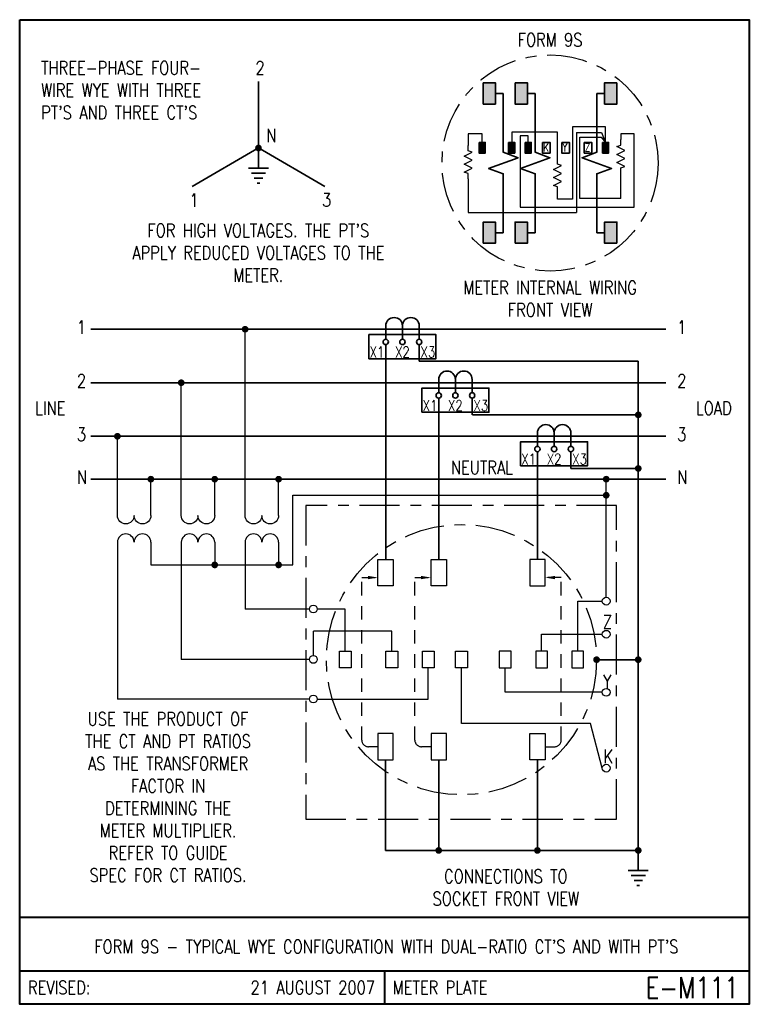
# Model space of a CAD drawing. Header units: inches. Extents: x 0 to 6.81, y 0 to 9.19.
import ezdxf
from ezdxf.enums import TextEntityAlignment as Align

# ---------------------------------------------------------------- set-up
doc = ezdxf.new("R2010")
doc.units = ezdxf.units.IN
doc.header["$LTSCALE"] = 0.5
doc.header["$MEASUREMENT"] = 0
doc.linetypes.add('CENTER2', pattern=[1.125, 0.75, -0.125, 0.125, -0.125])
doc.linetypes.add('HIDDEN', pattern=[0.375, 0.25, -0.125])
for name, color, linetype, lineweight in [('E-DETL-1LINE', 4, 'Continuous', 35), ('E-DETL-TEXT', 3, 'Continuous', 35), ('E-DETL-TTLB', 2, 'Continuous', 40), ('E-DETL-TTLB-TEXT', 5, 'Continuous', 50)]:
    doc.layers.add(name, color=color, linetype=linetype, lineweight=lineweight)
doc.layers.add('E-DETL-FINE', color=8, linetype='Continuous')
doc.styles.add('ROMANS', font='romans.shx', dxfattribs={"height": 0.046875})
doc.styles.get("Standard").update_dxf_attribs({"font": 'romans.shx', "width": 0.8})

# ---------------------------------------------------------------- blocks, each defined once
blk = doc.blocks.new('E-004')
at = {"const_width": 0.03125}
blk.add_lwpolyline([(-0.015625, 0, 1), (0.015625, 0, 1)], format="xyb", close=True, dxfattribs=at)
blk = doc.blocks.new('PE008')
for p, q in [((0.1875, -0.0938), (0.1875, 0.0938)), ((0.1875, 0), (0, 0)), ((0.2344, -0.0667), (0.2344, 0.0667)), ((0.2812, -0.0396), (0.2812, 0.0396)), ((0.3281, -0.0126), (0.3281, 0.0126))]:
    blk.add_line(p, q)
blk = doc.blocks.new('PE001c')
for p, q in [((0, 0.21875), (0, -0.21875)), ((-0.03125, 0.15625), (0.03125, 0.15625)), ((-0.03125, 0), (0.09375, 0)), ((-0.03125, -0.15625), (0.03125, -0.15625))]:
    blk.add_line(p, q)
blk.add_lwpolyline([(-0.03125, 0.15625, 1), (-0.03125, 0, 1), (-0.03125, -0.15625)], format="xyb")

msp = doc.modelspace()

# ---------------------------------------------------------------- hatches: boundary and pattern name
at = {"layer": 'E-DETL-1LINE'}
for points in [[(4.4405, 8.5988), (4.3262, 8.5988), (4.3262, 8.4008), (4.4405, 8.4008)], [(4.7385, 8.5988), (4.6241, 8.5988), (4.6241, 8.4008), (4.7385, 8.4008)], [(5.4595, 8.4008), (5.5738, 8.4008), (5.5738, 8.5988), (5.4595, 8.5988)], [(4.3447, 8.0422), (4.2876, 8.0422), (4.2876, 7.9432), (4.3447, 7.9432)], [(4.6208, 8.0422), (4.5636, 8.0422), (4.5636, 7.9432), (4.6208, 7.9432)], [(4.7741, 8.0422), (4.7169, 8.0422), (4.7169, 7.9432), (4.7741, 7.9432)], [(5.4967, 8.0422), (5.4396, 8.0422), (5.4396, 7.9432), (5.4967, 7.9432)], [(4.4405, 7.2992), (4.3262, 7.2992), (4.3262, 7.1012), (4.4405, 7.1012)], [(4.7385, 7.2992), (4.6241, 7.2992), (4.6241, 7.1012), (4.7385, 7.1012)], [(5.4595, 7.1012), (5.5738, 7.1012), (5.5738, 7.2992), (5.4595, 7.2992)]]:
    msp.add_hatch(color=256, dxfattribs=at).paths.add_polyline_path(points)

# ---------------------------------------------------------------- linework, layer by layer
for p, q in [((2.2287, 8.6111), (2.2287, 7.9904)), ((4.4405, 8.4998), (4.5136, 8.4998)), ((4.5136, 8.4998), (4.5136, 8.1411)), ((4.7385, 8.4998), (4.8116, 8.4998)), ((4.8116, 8.4998), (4.8116, 8.1411)), ((5.3864, 8.4998), (5.3864, 8.1411)), ((5.4595, 8.4998), (5.3864, 8.4998)), ((2.2287, 7.9904), (1.6087, 7.6325)), ((2.2287, 7.9904), (2.8486, 7.6325)), ((4.5136, 7.5589), (4.5136, 7.2992)), ((4.8116, 7.5589), (4.8116, 7.2992)), ((5.3864, 7.5589), (5.3864, 7.2992)), ((4.5136, 7.2002), (4.5136, 7.2992)), ((4.8116, 7.2002), (4.8116, 7.2992)), ((5.3864, 7.2002), (5.3864, 7.2992)), ((4.4405, 7.2002), (4.5136, 7.2002)), ((4.7385, 7.2002), (4.8116, 7.2002)), ((5.4595, 7.2002), (5.3864, 7.2002)), ((6.0293, 6.2993), (0.6637, 6.2993)), ((3.4161, 6.2681), (3.4161, 6.2056)), ((3.7286, 6.2681), (3.7286, 6.2056)), ((3.4161, 6.1556), (3.4161, 4.1518)), ((3.7286, 6.1556), (3.7286, 6.1553)), ((3.7286, 6.1553), (3.7286, 6)), ((5.773, 6), (3.7286, 6)), ((5.773, 6), (5.773, 1.436)), ((6.0293, 5.8), (0.6637, 5.8)), ((3.9105, 5.7063), (3.9105, 5.7688)), ((4.223, 5.7688), (4.223, 5.7063)), ((3.9105, 4.1518), (3.9105, 5.6563)), ((4.223, 5.6563), (4.223, 5.5)), ((5.773, 5.5), (4.225, 5.5)), ((6.0293, 5.3), (0.6637, 5.3)), ((4.8317, 5.2688), (4.8317, 5.2063)), ((5.1442, 5.2688), (5.1442, 5.2063)), ((4.8317, 5.1562), (4.8317, 4.1518)), ((5.1442, 5.1562), (5.1442, 5)), ((5.773, 5), (5.1442, 5)), ((6.0293, 4.9), (0.6637, 4.9)), ((5.3844, 3.2158), (5.773, 3.2158)), ((3.4151, 2.2798), (3.4151, 1.436)), ((3.9105, 2.2798), (3.9105, 1.436)), ((4.8317, 2.2798), (4.8317, 1.436)), ((5.773, 1.436), (3.4151, 1.436))]:
    msp.add_line(p, q, dxfattribs=at)
for points in [[(4.3262, 8.5988), (4.4405, 8.5988), (4.4405, 8.4008), (4.3262, 8.4008)], [(4.6241, 8.5988), (4.7385, 8.5988), (4.7385, 8.4008), (4.6241, 8.4008)], [(5.5738, 8.5988), (5.4595, 8.5988), (5.4595, 8.4008), (5.5738, 8.4008)], [(4.2876, 8.0422), (4.3447, 8.0422), (4.3447, 7.9432), (4.2876, 7.9432)], [(4.5636, 8.0422), (4.6208, 8.0422), (4.6208, 7.9432), (4.5636, 7.9432)], [(4.7169, 8.0422), (4.7741, 8.0422), (4.7741, 7.9432), (4.7169, 7.9432)], [(4.8792, 8.0422), (4.9499, 8.0422), (4.9499, 7.9432), (4.8792, 7.9432)], [(5.0597, 8.0422), (5.1303, 8.0422), (5.1303, 7.9432), (5.0597, 7.9432)], [(5.2687, 8.0422), (5.3393, 8.0422), (5.3393, 7.9432), (5.2687, 7.9432)], [(5.4396, 8.0422), (5.4967, 8.0422), (5.4967, 7.9432), (5.4396, 7.9432)], [(4.3262, 7.1012), (4.4405, 7.1012), (4.4405, 7.2992), (4.3262, 7.2992)], [(4.6241, 7.1012), (4.7385, 7.1012), (4.7385, 7.2992), (4.6241, 7.2992)], [(5.5738, 7.1012), (5.4595, 7.1012), (5.4595, 7.2992), (5.5738, 7.2992)], [(3.2595, 6.0243), (3.8845, 6.0243), (3.8845, 6.2493), (3.2595, 6.2493)], [(3.7538, 5.525), (4.3788, 5.525), (4.3788, 5.75), (3.7538, 5.75)], [(4.675, 5.025), (5.3, 5.025), (5.3, 5.25), (4.675, 5.25)]]:
    msp.add_lwpolyline(points, close=True, dxfattribs=at)
for points in [[(4.5136, 8.1411), (4.5136, 7.95), (4.651, 7.9), (4.3763, 7.8), (4.5136, 7.75), (4.5136, 7.5589)], [(4.8116, 8.1411), (4.8116, 7.95), (4.949, 7.9), (4.6742, 7.8), (4.8116, 7.75), (4.8116, 7.5589)], [(5.3864, 8.1411), (5.3864, 7.95), (5.249, 7.9), (5.5237, 7.8), (5.3864, 7.75), (5.3864, 7.5589)]]:
    msp.add_lwpolyline(points, dxfattribs=at)
for centre in [(3.4161, 6.1806), (3.5724, 6.1806), (3.7286, 6.1806), (3.9105, 5.6813), (4.0667, 5.6813), (4.223, 5.6813), (4.8317, 5.1813), (4.9879, 5.1813), (5.1442, 5.1813)]:
    msp.add_circle(centre, 0.025, dxfattribs=at)
at = {"layer": 'E-DETL-FINE'}
for p, q in [((5.4682, 8.187), (5.1609, 8.187)), ((5.1609, 8.187), (5.1609, 7.5133)), ((5.4682, 8.0422), (5.4682, 8.187)), ((4.3162, 8.1234), (4.1859, 8.1234)), ((4.1859, 8.1234), (4.1859, 8.0135)), ((4.3162, 8.0422), (4.3162, 8.1234)), ((5.0192, 8.1379), (4.5922, 8.1379)), ((4.5922, 8.1379), (4.5922, 8.0422)), ((4.7455, 8.1032), (4.672, 8.1032)), ((4.672, 8.1032), (4.672, 7.4381)), ((4.7455, 8.0422), (4.7455, 8.1032)), ((5.0192, 7.8894), (5.0192, 8.1379)), ((5.1957, 8.135), (5.1957, 7.3889)), ((5.1957, 8.135), (5.43, 8.135)), ((5.2275, 7.5191), (5.2275, 8.0916)), ((5.2275, 8.0916), (5.4271, 8.0916)), ((5.4271, 8.0916), (5.4682, 8.0422)), ((5.43, 8.135), (5.4682, 8.0422)), ((5.6118, 8.1234), (5.6118, 8.0681)), ((5.7338, 8.1234), (5.6118, 8.1234)), ((5.7338, 7.4381), (5.7338, 8.1234)), ((5.6118, 7.5191), (5.6118, 7.7556)), ((4.1859, 7.701), (4.1859, 7.3889)), ((5.0192, 7.5133), (5.0192, 7.5769)), ((5.1609, 7.5133), (5.0192, 7.5133)), ((5.6118, 7.5191), (5.2275, 7.5191)), ((4.1859, 7.3889), (5.1957, 7.3889)), ((4.672, 7.4381), (5.7338, 7.4381)), ((2.104, 4.5613), (2.104, 6.2993)), ((1.5078, 4.5613), (1.5078, 5.8)), ((0.9117, 4.5613), (0.9117, 5.3)), ((1.2242, 4.5613), (1.2242, 4.9)), ((1.8203, 4.5613), (1.8203, 4.9)), ((2.4165, 4.5613), (2.4165, 4.9)), ((5.474, 3.7979), (5.474, 4.9)), ((0.9117, 4.3113), (0.9117, 2.8485)), ((1.2242, 4.3113), (1.2242, 4.1)), ((1.5078, 4.3113), (1.5078, 3.2182)), ((1.8203, 4.3113), (1.8203, 4.1)), ((2.104, 4.3113), (2.104, 3.6886)), ((2.4165, 4.3113), (2.4165, 4.1)), ((2.7044, 3.6886), (2.104, 3.6886)), ((3.0387, 3.6886), (2.777, 3.6886)), ((3.0387, 3.2956), (3.0387, 3.6886)), ((5.2081, 3.7616), (5.4377, 3.7616)), ((5.2081, 3.2956), (5.2081, 3.7616)), ((3.4734, 3.4808), (2.7407, 3.4808)), ((2.7407, 3.2545), (2.7407, 3.4808)), ((3.4734, 3.2956), (3.4734, 3.4808)), ((4.8709, 3.2956), (4.8709, 3.4531)), ((4.8709, 3.4531), (5.4377, 3.4531)), ((2.7044, 3.2182), (1.5078, 3.2182)), ((3.8132, 2.8485), (3.8132, 3.1409)), ((4.1234, 2.6194), (4.1234, 3.1409)), ((4.5312, 2.9115), (4.5312, 3.1409)), ((2.7044, 2.8485), (0.9117, 2.8485)), ((2.777, 2.8485), (3.8132, 2.8485)), ((5.4377, 2.9115), (4.5312, 2.9115)), ((5.3264, 2.6194), (4.1234, 2.6194)), ((5.4377, 2.2037), (5.3264, 2.6194))]:
    msp.add_line(p, q, dxfattribs=at)
at = {"layer": 'E-DETL-FINE', "linetype": 'HIDDEN'}
for p, q in [((3.1926, 2.4661), (3.1926, 3.9819)), ((3.1926, 3.9819), (3.3437, 3.9819)), ((3.688, 2.4661), (3.688, 3.9819)), ((3.688, 3.9819), (3.839, 3.9819)), ((5.0542, 3.9819), (4.9031, 3.9819)), ((5.0542, 2.4661), (5.0542, 3.9819)), ((3.3437, 2.4036), (3.2551, 2.4036)), ((3.839, 2.4036), (3.7505, 2.4036)), ((4.9031, 2.4036), (4.9917, 2.4036))]:
    msp.add_line(p, q, dxfattribs=at)
at = {"layer": 'E-DETL-FINE'}
for points in [[(4.1859, 7.701), (4.1859, 7.751), (4.1484, 7.7635), (4.2234, 7.801), (4.1484, 7.8385), (4.2234, 7.876), (4.1484, 7.9135), (4.2234, 7.951), (4.1859, 7.9635), (4.1859, 8.0135)], [(5.6118, 7.7556), (5.6118, 7.8056), (5.6493, 7.8181), (5.5743, 7.8556), (5.6493, 7.8931), (5.5743, 7.9306), (5.6493, 7.9681), (5.5743, 8.0056), (5.6118, 8.0181), (5.6118, 8.0681)], [(5.0192, 7.5769), (5.0192, 7.6269), (4.9817, 7.6394), (5.0567, 7.6769), (4.9817, 7.7144), (5.0567, 7.7519), (4.9817, 7.7894), (5.0567, 7.8269), (5.0192, 7.8394), (5.0192, 7.8894)], [(1.2242, 4.1), (2.55, 4.1), (2.55, 4.75), (5.474, 4.75)]]:
    msp.add_lwpolyline(points, dxfattribs=at)
at = {"layer": 'E-DETL-FINE', "linetype": 'CENTER2'}
msp.add_lwpolyline([(2.6692, 1.7262), (5.5712, 1.7262), (5.5712, 4.6555), (2.6692, 4.6555)], close=True, dxfattribs=at)
at = {"layer": 'E-DETL-FINE'}
for points in [[(1.2242, 4.5613, -1), (1.0679, 4.5613, -1), (0.9117, 4.5613)], [(1.8203, 4.5613, -1), (1.6641, 4.5613, -1), (1.5078, 4.5613)], [(2.4165, 4.5613, -1), (2.2602, 4.5613, -1), (2.104, 4.5613)], [(1.2242, 4.3113, 1), (1.0679, 4.3113, 1), (0.9117, 4.3113)], [(1.8203, 4.3113, 1), (1.6641, 4.3113, 1), (1.5078, 4.3113)], [(2.4165, 4.3113, 1), (2.2602, 4.3113, 1), (2.104, 4.3113)]]:
    msp.add_lwpolyline(points, format="xyb", dxfattribs=at)
for points in [[(3.3437, 4.1518), (3.4866, 4.1518), (3.4866, 3.9043), (3.3437, 3.9043)], [(3.839, 4.1518), (3.9819, 4.1518), (3.9819, 3.9043), (3.839, 3.9043)], [(4.9031, 4.1518), (4.7602, 4.1518), (4.7602, 3.9043), (4.9031, 3.9043)], [(2.9834, 3.2956), (3.0939, 3.2956), (3.0939, 3.1409), (2.9834, 3.1409)], [(3.4182, 3.2956), (3.5286, 3.2956), (3.5286, 3.1409), (3.4182, 3.1409)], [(3.758, 3.2956), (3.8684, 3.2956), (3.8684, 3.1409), (3.758, 3.1409)], [(4.0682, 3.2956), (4.1786, 3.2956), (4.1786, 3.1409), (4.0682, 3.1409)], [(4.5864, 3.2956), (4.4759, 3.2956), (4.4759, 3.1409), (4.5864, 3.1409)], [(4.9262, 3.2956), (4.8157, 3.2956), (4.8157, 3.1409), (4.9262, 3.1409)], [(5.2633, 3.2956), (5.1529, 3.2956), (5.1529, 3.1409), (5.2633, 3.1409)], [(3.3437, 2.2798), (3.4866, 2.2798), (3.4866, 2.5274), (3.3437, 2.5274)], [(3.839, 2.2798), (3.9819, 2.2798), (3.9819, 2.5274), (3.839, 2.5274)], [(4.9031, 2.2798), (4.7602, 2.2798), (4.7602, 2.5274), (4.9031, 2.5274)]]:
    msp.add_lwpolyline(points, close=True, dxfattribs=at)
at = {"layer": 'E-DETL-FINE', "linetype": 'CENTER2'}
for centre, radius in [((4.95, 7.85), 1.0088), ((4.1234, 3.2158), 1.261)]:
    msp.add_circle(centre, radius, dxfattribs=at)
at = {"layer": 'E-DETL-FINE'}
for centre in [(5.474, 3.7616), (2.7407, 3.6886), (5.474, 3.4531), (2.7407, 3.2182), (5.474, 2.9115), (2.7407, 2.8485), (5.474, 2.2037)]:
    msp.add_circle(centre, 0.0363, dxfattribs=at)
at = {"layer": 'E-DETL-FINE', "linetype": 'HIDDEN'}
for centre, start, end in [((3.2551, 2.4661), 180, 270), ((3.7505, 2.4661), 180, 270), ((4.9917, 2.4661), 270, 0)]:
    msp.add_arc(centre, 0.0625, start, end, dxfattribs=at)
at = {"layer": 'E-DETL-FINE'}
for points in [[(3.2499, 3.9976), (3.3437, 3.9819), (3.2499, 3.9663)], [(3.7453, 3.9976), (3.839, 3.9819), (3.7453, 3.9663)], [(4.9969, 3.9976), (4.9031, 3.9819), (4.9969, 3.9663)]]:
    msp.add_solid(points, dxfattribs=at)
at = {"layer": 'E-DETL-TTLB'}
msp.add_lwpolyline([(0, 9.1875), (6.8095, 9.1875), (6.8095, 0), (0, 0)], close=True, dxfattribs=at)
for points in [[(0, 0.8125), (6.8095, 0.8125)], [(0, 0.3125), (6.8095, 0.3125)], [(3.4048, 0.3125), (3.4048, 0)]]:
    msp.add_lwpolyline(points, dxfattribs=at)

# ---------------------------------------------------------------- block references
at = {"layer": 'E-DETL-1LINE'}
for p in [(2.2287, 7.9904), (2.104, 6.2993), (1.5078, 5.8), (5.773, 5.5), (0.9117, 5.3), (5.773, 5), (1.2242, 4.9), (1.8203, 4.9), (2.4165, 4.9), (5.474, 4.9), (5.474, 4.75), (1.8203, 4.1), (2.4165, 4.1), (5.3844, 3.2158), (5.773, 3.2158), (3.9105, 1.436), (4.8317, 1.436), (5.773, 1.436)]:
    msp.add_blockref('E-004', p, dxfattribs=at)
at = {"layer": 'E-DETL-1LINE', "rotation": 270}
for p in [(2.2287, 7.9904), (5.773, 1.436)]:
    msp.add_blockref('PE008', p, dxfattribs=at)
at = {"layer": 'E-DETL-1LINE', "xscale": -1, "rotation": 90}
for p in [(3.5724, 6.2993), (4.0667, 5.8), (4.9879, 5.3)]:
    msp.add_blockref('PE001c', p, dxfattribs=at)

# ---------------------------------------------------------------- texts
at = {"layer": 'E-DETL-TEXT', "style": 'ROMANS', "width": 0.8}
for s, p in [('REVISED:', (0.0773, 0.1563)), ('METER PLATE', (3.482, 0.1563))]:
    msp.add_text(s, height=0.125, dxfattribs=at).set_placement(p, align=Align.MIDDLE_LEFT)
for s, height, p in [('21 AUGUST 2007', 0.125, (3.316, 0.1563)), ('E-M111', 0.19685, (6.7114, 0.1563))]:
    msp.add_text(s, height=height, dxfattribs=at).set_placement(p, align=Align.MIDDLE_RIGHT)
at = {"layer": 'E-DETL-TEXT'}
for s, insert, char_height, width, attachment_point in [('FORM 9S', (4.95, 9), 0.125, 1.021609, 5), ("THREE-PHASE FOUR-\\PWIRE WYE WITH THREE\\PPT'S AND THREE CT'S", (0.2, 8.8), 0.125, 2.119747, 1), ('2', (2.2007, 8.8), 0.125, 0.234375, 1), ('N', (2.3024, 8.1702), 0.125, 0.234375, 1), ('K', (4.8846, 8.033), 0.075, 0.072229, 1), ('Y', (5.0651, 8.033), 0.075, 0.075, 1), ('Z', (5.2741, 8.033), 0.075, 0.075, 1), ('1', (1.584, 7.566), 0.125, 0.234375, 1), ('3', (2.8217, 7.5684), 0.125, 0.234375, 1), ("FOR HIGH VOLTAGES. THE PT'S APPLY REDUCED VOLTAGES TO THE METER.", (2.227, 7.2835), 0.125, 2.608736, 2), ('METER INTERNAL WIRING FRONT VIEW', (4.95, 6.75), 0.125, 1.78125, 2), ('1', (0.5336, 6.3802), 0.125, 0.234375, 1), ('1', (6.1362, 6.3802), 0.125, 0.234375, 1), ('X1', (3.3349, 6.1368), 0.1, 0.246995, 2), ('X2', (3.5724, 6.1368), 0.1, 0.246995, 2), ('X3', (3.8099, 6.1368), 0.1, 0.246995, 2), ('2', (0.5336, 5.8809), 0.125, 0.234375, 1), ('2', (6.1362, 5.8809), 0.125, 0.234375, 1), ('LINE', (0.1438, 5.625), 0.125, 0.290935, 1), ('X1', (3.8292, 5.6375), 0.1, 0.246995, 2), ('X2', (4.0667, 5.6375), 0.1, 0.246995, 2), ('X3', (4.3042, 5.6375), 0.1, 0.246995, 2), ('LOAD', (6.3115, 5.625), 0.125, 0.296875, 1), ('3', (0.5336, 5.3809), 0.125, 0.234375, 1), ('3', (6.1362, 5.3809), 0.125, 0.234375, 1), ('NEUTRAL', (4.025, 5.0718), 0.125, 0.635482, 1), ('X1', (4.7504, 5.1375), 0.1, 0.246995, 2), ('X2', (4.9879, 5.1375), 0.1, 0.246995, 2), ('X3', (5.2254, 5.1375), 0.1, 0.246995, 2), ('N', (0.5336, 4.9809), 0.125, 0.234375, 1), ('N', (6.1362, 4.9809), 0.125, 0.234375, 1), ('Z', (5.4433, 3.6319), 0.125, 0.09375, 1), ('Y', (5.4433, 3.0734), 0.125, 0.09375, 1), ('USE THE PRODUCT OF THE CT AND PT RATIOS AS THE TRANSFORMER FACTOR IN DETERMINING THE METER MULTIPLIER.\\PREFER TO GUIDE\\PSPEC FOR CT RATIOS.', (1.3845, 2.7253), 0.125, 1.6875, 2), ('K', (5.4479, 2.3765), 0.125, 0.090286, 1), ('CONNECTIONS TO SOCKET FRONT VIEW', (4.5372, 1.2569), 0.125, 1.78125, 2)]:
    msp.add_mtext(s, dxfattribs=dict(at, insert=insert, char_height=char_height, width=width, attachment_point=attachment_point))
at = {"layer": 'E-DETL-TTLB-TEXT', "style": 'ROMANS', "width": 0.8}
msp.add_text("FORM 9S - TYPICAL WYE CONFIGURATION WITH DUAL-RATIO CT'S AND WITH PT'S", height=0.125, dxfattribs=at).set_placement((3.4217, 0.4764), align=Align.CENTER)

doc.saveas('drawing.dxf')
